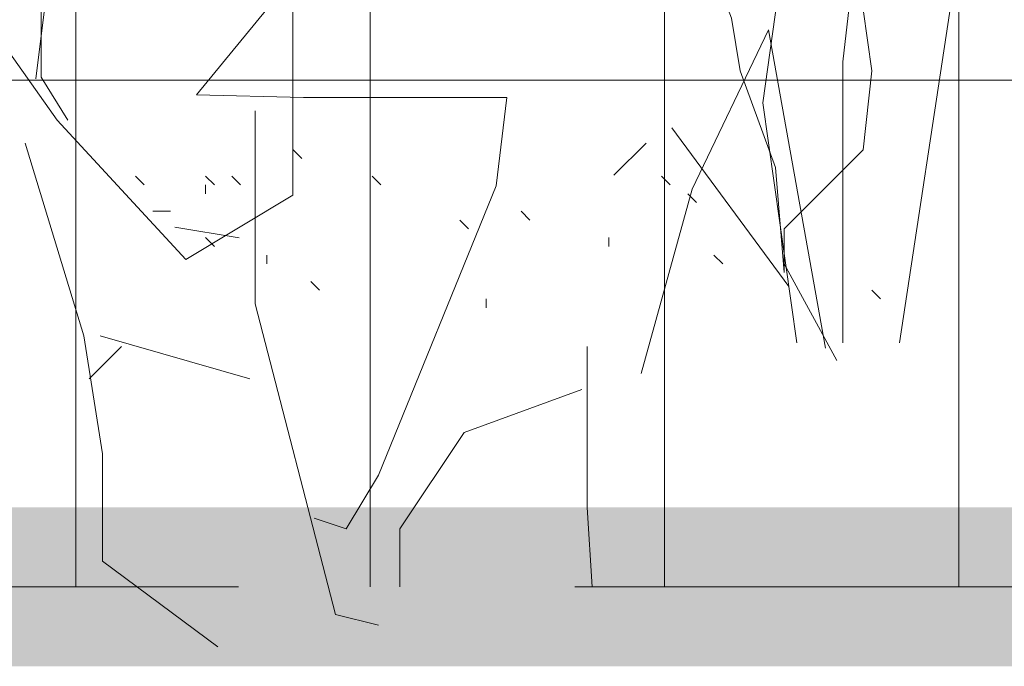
# Model space of a CAD drawing. Header units: millimetres. Extents: x 14400 to 93787, y -21104 to 39413.
# Tile 105 of 256: x 24619 to 24637, y 9746 to 9758. Entities that reach past the tile are written whole.
import ezdxf

# ---------------------------------------------------------------- set-up
doc = ezdxf.new("R2010")
doc.units = ezdxf.units.MM
doc.linetypes.add('HIDDEN', pattern=[9.525, 6.35, -3.175])
for name, color, linetype, lineweight in [('!MODUS_OPIS', 3, 'Continuous', 13), ('__MODUS_ŚCIANY', 2, 'Continuous', 35), ('_MODUS - zielen', 66, 'Continuous', 9), ('Hatch', 4, 'Continuous', 5)]:
    doc.layers.add(name, color=color, linetype=linetype, lineweight=lineweight)

msp = doc.modelspace()

# ---------------------------------------------------------------- hatches: boundary and pattern name
at = {"layer": 'Hatch', "ltscale": 2, "true_color": 0xc7c7c7}
h = msp.add_hatch(dxfattribs=at)
h.set_pattern_fill('GRATE', color=9, scale=7, angle=90)
h.paths.add_polyline_path([(24866.08516, 9993.23322), (25012.58516, 9993.23322), (25012.58516, 9747.23322), (24548.33412, 9747.23322), (24548.33412, 9824.23322), (24866.08516, 9824.23322)])

# ---------------------------------------------------------------- linework, layer by layer
at = {"layer": '!MODUS_OPIS', "linetype": 'HIDDEN', "ltscale": 2}
msp.add_lwpolyline([(25137.17444, 9747.23322), (24244.37684, 9747.23322)], dxfattribs=at)
at = {"layer": '__MODUS_ŚCIANY', "ltscale": 2, "const_width": 3}
msp.add_lwpolyline([(24476.35722, 9747.23322), (25137.17444, 9747.23322)], dxfattribs=at)
at = {"layer": '_MODUS - zielen', "transparency": 33554687}
for p, q in [((24634.23347, 9757.13156, -6681.00084), (24634.72427, 9761.57495, -6681.00084)), ((24632.72015, 9756.36138, -6681.00084), (24633.21095, 9759.85684, -6681.00084)), ((24635.29894, 9751.83284, -6681.00084), (24636.44209, 9759.35326, -6681.00084)), ((24631.38587, 9754.73323, -6683.45662), (24632.82587, 9757.73323, -6683.45662)), ((24632.82587, 9757.73323, -6683.45662), (24633.90587, 9751.73323, -6683.45662)), ((24634.23347, 9751.83284, -6681.00084), (24634.23347, 9757.13156, -6681.00084)), ((24633.36144, 9751.83284, -6681.00084), (24632.72015, 9756.36138, -6681.00084)), ((24633.21095, 9752.89554, -6681.00084), (24631.00232, 9755.88742, -6681.00084)), ((24630.42587, 9751.25323, -6683.45662), (24631.38587, 9754.73323, -6683.45662))]:
    msp.add_line(p, q, dxfattribs=at)
for points in [[(24624.65632, 9770.99165), (24620.91723, 9766.14067), (24620.91723, 9764.11939), (24621.42269, 9763.71518), (24621.82663, 9762.30033), (24623.84738, 9761.28969), (24623.84738, 9754.61966), (24621.82663, 9753.40678), (24619.40087, 9756.03451), (24617.68254, 9758.46), (24617.68254, 9763.51295), (24619.60284, 9764.92806), (24620.61375, 9764.52359)], [(24625.26223, 9764.89931), (24620.00678, 9760.65464), (24619.1989, 9758.43125), (24618.99693, 9756.8143)], [(24621.21966, 9763.31098), (24619.09739, 9761.28969), (24619.09739, 9756.84292), (24619.60284, 9756.03451)], [(24626.27314, 9762.87803), (24625.26223, 9760.45254), (24622.0286, 9756.51108), (24624.04935, 9756.46059), (24627.88996, 9756.46059), (24627.68799, 9754.79302), (24625.4642, 9749.33587), (24624.85829, 9748.32522), (24624.25238, 9748.52732)], [(24623.13996, 9756.20786), (24623.13996, 9752.56976), (24624.65632, 9746.70814), (24625.4642, 9746.50604)], [(24618.79496, 9755.60156), (24619.90633, 9751.96346), (24620.25951, 9749.74007), (24620.25951, 9747.71878), (24622.43254, 9746.10184)], [(24630.51755, 9755.60156), (24629.91164, 9754.99512)], [(24621.62466, 9754.01322), (24622.83754, 9753.81099)], [(24620.20981, 9751.96346), (24623.03951, 9751.15492)], [(24620.61375, 9751.76135), (24620.00678, 9751.15492)], [(24629.40632, 9751.76135), (24629.40632, 9748.72943), (24629.49927, 9747.23322)], [(24629.3048, 9750.95281), (24627.08208, 9750.14427), (24625.8692, 9748.32522), (24625.8692, 9747.23322)]]:
    msp.add_lwpolyline(points, dxfattribs=at)
at = {"layer": '_MODUS - zielen', "transparency": 33554687, "elevation": -6681.00084}
for points in [[(24633.12281, 9753.15655), (24632.95735, 9755.14211), (24632.29549, 9756.96221), (24632.13003, 9757.95499), (24631.30271, 9760.10601), (24629.97901, 9760.27148), (24628.98623, 9761.0988)], [(24633.12281, 9753.15655), (24633.12281, 9753.98387), (24634.61198, 9755.47304), (24634.77745, 9756.96221), (24634.61198, 9758.12045), (24636.26662, 9759.60962), (24636.76301, 9761.0988), (24638.08672, 9761.0988)], [(24624.02232, 9755.30757), (24623.85686, 9755.47304), (24623.85686, 9755.47304)], [(24621.04398, 9754.81118), (24620.87852, 9754.97665), (24620.87852, 9754.97665)], [(24622.36769, 9754.81118), (24622.20222, 9754.97665), (24622.20222, 9754.97665)], [(24622.86408, 9754.81118), (24622.69861, 9754.97665), (24622.69861, 9754.97665)], [(24625.51149, 9754.81118), (24625.34603, 9754.97665), (24625.34603, 9754.97665)], [(24630.97179, 9754.81118), (24630.80632, 9754.97665), (24630.80632, 9754.97665)], [(24622.20222, 9754.64572), (24622.20222, 9754.81118), (24622.20222, 9754.81118)], [(24631.46818, 9754.48026), (24631.30271, 9754.64572), (24631.30271, 9754.64572)], [(24621.37491, 9754.31479), (24621.20944, 9754.31479), (24621.20944, 9754.31479)], [(24621.54037, 9754.31479), (24621.37491, 9754.31479), (24621.37491, 9754.31479)], [(24628.32437, 9754.14933), (24628.15891, 9754.31479), (24628.15891, 9754.31479)], [(24627.16613, 9753.98387), (24627.00066, 9754.14933), (24627.00066, 9754.14933)], [(24622.36769, 9753.65294), (24622.20222, 9753.8184), (24622.20222, 9753.8184)], [(24629.81354, 9753.65294), (24629.81354, 9753.8184), (24629.81354, 9753.8184)], [(24623.36047, 9753.32201), (24623.36047, 9753.48748), (24623.36047, 9753.48748)], [(24631.96457, 9753.32201), (24631.7991, 9753.48748), (24631.7991, 9753.48748)], [(24634.11559, 9751.50191), (24633.12281, 9753.32201), (24633.12281, 9753.32201)], [(24624.35325, 9752.82562), (24624.18779, 9752.99109), (24624.18779, 9752.99109)], [(24634.94291, 9752.66016), (24634.77745, 9752.82562), (24634.77745, 9752.82562)], [(24627.49705, 9752.4947), (24627.49705, 9752.66016), (24627.49705, 9752.66016)]]:
    msp.add_lwpolyline(points, dxfattribs=at)

doc.saveas('drawing.dxf')
